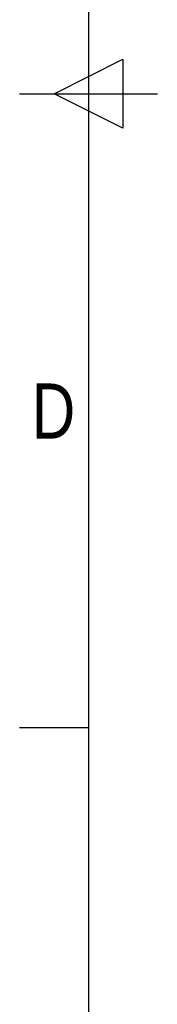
# Model space of a CAD drawing. Header units: millimetres. Extents: x 0 to 420, y 0 to 297.
# Tile 2 of 103: x 0 to 10, y 80 to 154. Entities that reach past the tile are written whole.
import ezdxf

# ---------------------------------------------------------------- set-up
doc = ezdxf.new("R2010")
doc.units = ezdxf.units.MM
doc.layers.add('CARTIGLIO', color=140, linetype='Continuous')
doc.styles.add('SLDTEXTSTYLE2', font='TXT', dxfattribs={"width": 0.821468})

msp = doc.modelspace()

# ---------------------------------------------------------------- linework, layer by layer
at = {"layer": 'CARTIGLIO', "linetype": 'Continuous'}
for p, q in [((5.18012, 291.82257), (5.18012, 5.171)), ((2.59301, 148.49679), (7.76722, 151.08389)), ((7.76722, 151.08389), (7.76722, 145.90968)), ((0.0059, 148.49679), (10.35433, 148.49679)), ((7.76722, 145.90968), (2.59301, 148.49679)), ((5.18012, 100.894), (0.0059, 100.894))]:
    msp.add_line(p, q, dxfattribs=at)

# ---------------------------------------------------------------- texts
at = {"layer": 'CARTIGLIO', "insert": (2.54404, 126.74857), "char_height": 4.13937, "attachment_point": 2, "style": 'SLDTEXTSTYLE2'}
msp.add_mtext('D', dxfattribs=at)

doc.saveas('drawing.dxf')
